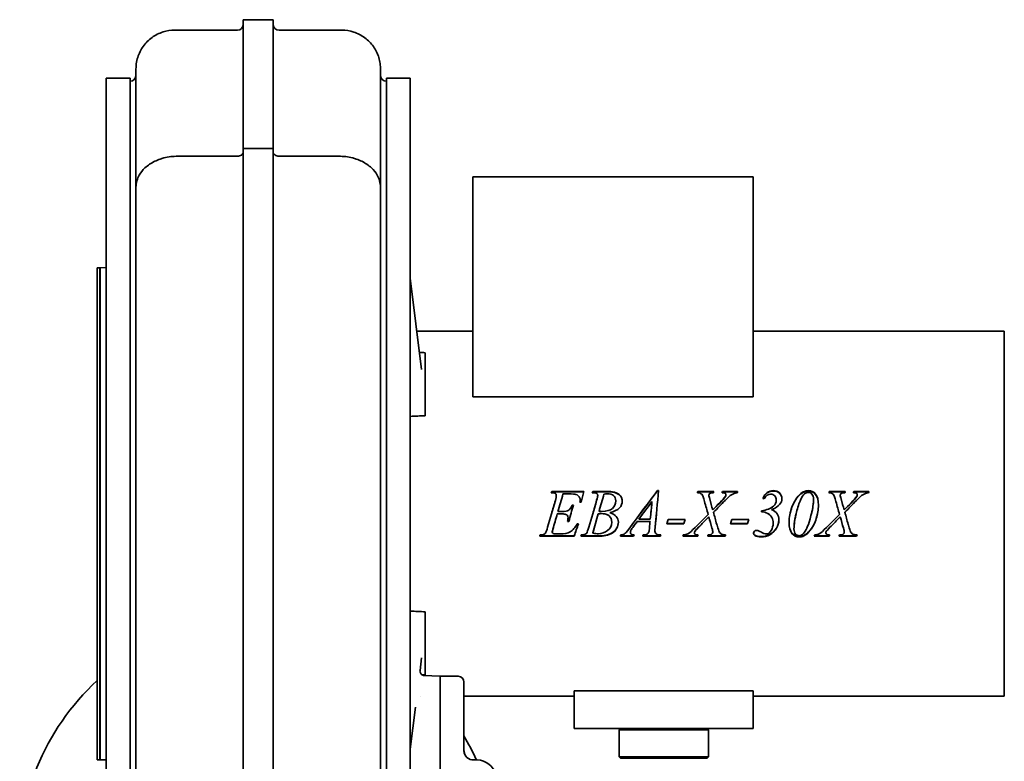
# Model space of a CAD drawing. Header units: millimetres. Extents: x 255 to 585, y 110 to 484.
# Tile 2 of 2: x 255 to 585, y 235 to 484. Entities that reach past the tile are written whole.
import ezdxf

# ---------------------------------------------------------------- set-up
doc = ezdxf.new("R2010")
doc.units = ezdxf.units.MM
doc.header["$LTSCALE"] = 2
doc.layers.add('Krawędzie widoczne(ISO)', color=7, linetype='Continuous', lineweight=35, true_color=0x262659)

msp = doc.modelspace()

# ---------------------------------------------------------------- linework, layer by layer
at = {"layer": 'Krawędzie widoczne(ISO)'}
for p, q in [((329.9, 440.63), (329.9, 483.82)), ((329.9, 483.82), (339.9, 483.82)), ((339.9, 440.63), (339.9, 483.82)), ((306.91, 480.32), (327.9, 480.32)), ((341.9, 480.32), (362.89, 480.32)), ((283.9, 172.18), (283.9, 464.18)), ((283.9, 464.18), (291.9, 464.18)), ((291.9, 172.18), (291.9, 464.18)), ((377.9, 464.18), (377.9, 172.18)), ((385.9, 464.18), (377.9, 464.18)), ((385.9, 464.18), (385.9, 172.18)), ((293.9, 427.65), (293.9, 460.19)), ((375.9, 427.65), (375.9, 460.19)), ((329.9, 318.36), (329.9, 440.63)), ((329.9, 440.63), (339.9, 440.63)), ((339.9, 318.36), (339.9, 440.63)), ((327.9, 438.03), (307.9, 438.03)), ((341.9, 438.03), (361.9, 438.03)), ((500.86, 431.18), (406.86, 431.18)), ((406.86, 431.18), (406.86, 357.38)), ((500.86, 431.18), (500.86, 357.38)), ((293.9, 427.65), (293.9, 317.46)), ((375.9, 427.65), (375.9, 317.46)), ((280.91, 235.68), (280.91, 400.68)), ((281.81, 400.68), (280.91, 400.68)), ((281.81, 235.68), (281.81, 400.68)), ((281.91, 400.58), (281.81, 400.68)), ((281.91, 400.68), (283.9, 400.74)), ((281.91, 235.68), (281.91, 400.68)), ((389.69, 366.49), (385.9, 397.12)), ((388.09, 379.38), (406.86, 379.38)), ((500.86, 379.38), (585.1, 379.38)), ((585.1, 256.98), (585.1, 379.38)), ((390.9, 371.81), (390.9, 372.16)), ((390.9, 371.81), (390.9, 355.37)), ((500.86, 357.38), (406.86, 357.38)), ((390.9, 352.82), (390.9, 355.37)), ((390.9, 351.05), (390.9, 352.82)), ((433.41, 325.22), (433.18, 325.22)), ((433.31, 325.62), (444.11, 325.62)), ((433.31, 325.5), (433.31, 325.62)), ((433.31, 325.5), (444.08, 325.5)), ((434.86, 324.23), (434.86, 324.33)), ((439.02, 324.81), (437.1, 324.81)), ((447.06, 325.62), (452.45, 325.62)), ((447.06, 325.5), (447.06, 325.62)), ((447.06, 325.5), (452.45, 325.5)), ((448.73, 324.23), (448.73, 324.33)), ((468.75, 325.96), (469.15, 325.96)), ((468.75, 325.83), (468.75, 325.96)), ((468.75, 325.83), (469.13, 325.83)), ((482.32, 325.62), (487.7, 325.62)), ((482.32, 325.5), (482.32, 325.62)), ((482.32, 325.5), (487.66, 325.5)), ((486.03, 324.3), (486.03, 324.4)), ((490.56, 325.5), (490.56, 325.62)), ((490.56, 325.62), (495.63, 325.62)), ((490.56, 325.5), (495.59, 325.5)), ((491.76, 324.48), (491.76, 324.58)), ((526.38, 325.62), (531.76, 325.62)), ((526.38, 325.5), (526.38, 325.62)), ((526.38, 325.5), (531.72, 325.5)), ((530.09, 324.3), (530.09, 324.4)), ((534.61, 325.5), (534.61, 325.62)), ((534.61, 325.62), (539.69, 325.62)), ((534.61, 325.5), (539.65, 325.5)), ((535.81, 324.48), (535.81, 324.58)), ((440.18, 321.05), (440.58, 321.05)), ((440.18, 321.01), (440.18, 321.05)), ((440.18, 321.01), (440.57, 321.01)), ((443.18, 322.03), (442.77, 322.03)), ((442.85, 322.8), (442.85, 322.87)), ((454.77, 322.41), (454.77, 322.48)), ((466.95, 322.26), (466.95, 322.32)), ((486.29, 323.09), (486.29, 323.17)), ((507.69, 320.7), (507.69, 320.75)), ((508.64, 322.67), (508.64, 322.74)), ((521.11, 322.89), (521.11, 322.97)), ((530.35, 323.09), (530.35, 323.17)), ((293.9, 317.46), (293.9, 196.35)), ((329.9, 184.68), (329.9, 318.36)), ((339.9, 184.68), (339.9, 318.36)), ((375.9, 317.46), (375.9, 196.35)), ((436.65, 318.11), (435.18, 318.11)), ((435.18, 318.11), (435.18, 318.11)), ((436.65, 318.11), (435.18, 318.11)), ((435.4, 318.9), (436.83, 318.9)), ((435.4, 318.88), (435.4, 318.9)), ((435.4, 318.88), (436.83, 318.88)), ((448.95, 318.16), (448.95, 318.16)), ((449.18, 318.98), (449.18, 318.99)), ((452.8, 318.57), (452.8, 318.58)), ((486.02, 317.12), (486.02, 317.11)), ((487.32, 319.45), (487.32, 319.47)), ((503.69, 319.15), (503.69, 318.83)), ((507.15, 319.54), (507.15, 319.56)), ((530.08, 317.12), (530.08, 317.11)), ((531.38, 319.45), (531.38, 319.47)), ((439.04, 315.61), (438.59, 315.61)), ((439.04, 315.65), (438.61, 315.65)), ((438.79, 316.81), (438.79, 316.79)), ((439.04, 315.65), (439.04, 315.61)), ((441.88, 314.8), (442.28, 314.8)), ((453.44, 315.37), (453.44, 315.32)), ((466.3, 315.62), (461.99, 315.62)), ((461.99, 315.62), (461.99, 315.58)), ((466.3, 315.58), (461.99, 315.58)), ((462.59, 316.41), (462.59, 316.38)), ((462.59, 316.38), (466.38, 316.38)), ((466.3, 315.62), (466.3, 315.58)), ((477.64, 314.82), (471.9, 314.82)), ((477.64, 314.87), (471.92, 314.87)), ((472.36, 316.29), (478.09, 316.29)), ((477.64, 314.87), (477.64, 314.82)), ((499.02, 314.82), (493.29, 314.82)), ((499.02, 314.87), (493.3, 314.87)), ((493.74, 316.29), (499.48, 316.29)), ((499.02, 314.87), (499.02, 314.82)), ((507.58, 315.08), (507.58, 315.03)), ((440.86, 310.66), (429.28, 310.66)), ((440.86, 310.78), (429.33, 310.78)), ((433.48, 312.07), (433.48, 311.97)), ((433.7, 313.01), (433.7, 312.92)), ((434.72, 311.4), (436.08, 311.4)), ((440.86, 310.78), (440.86, 310.66)), ((448.61, 310.66), (443.12, 310.66)), ((448.61, 310.78), (443.16, 310.78)), ((447.06, 311.74), (447.06, 311.63)), ((460.8, 310.66), (456.35, 310.66)), ((460.8, 310.78), (456.39, 310.78)), ((459.69, 312.04), (459.69, 311.93)), ((460.47, 313.58), (460.47, 313.51)), ((460.8, 310.78), (460.8, 310.66)), ((469.75, 310.66), (463.84, 310.66)), ((469.75, 310.78), (463.88, 310.78)), ((463.96, 311.06), (464.21, 311.06)), ((467.92, 312.46), (467.92, 312.36)), ((468.01, 313.58), (468.01, 313.51)), ((469.75, 310.78), (469.75, 310.66)), ((482.32, 310.66), (477.33, 310.66)), ((482.32, 310.78), (477.37, 310.78)), ((481.17, 311.89), (481.17, 311.79)), ((481.29, 312.26), (481.29, 312.17)), ((482.32, 310.78), (482.32, 310.66)), ((491.52, 310.66), (485.64, 310.66)), ((491.52, 310.78), (485.68, 310.78)), ((487.37, 312.07), (487.37, 311.97)), ((491.52, 310.78), (491.52, 310.66)), ((514.57, 313.16), (514.57, 313.08)), ((517.83, 310.85), (517.83, 310.73)), ((526.38, 310.66), (521.39, 310.66)), ((526.38, 310.78), (521.43, 310.78)), ((525.22, 311.89), (525.22, 311.79)), ((525.35, 312.26), (525.35, 312.17)), ((526.38, 310.78), (526.38, 310.66)), ((535.58, 310.66), (529.7, 310.66)), ((535.58, 310.78), (529.73, 310.78)), ((531.43, 312.07), (531.43, 311.97)), ((535.58, 310.78), (535.58, 310.66)), ((390.9, 283.54), (390.9, 285.31)), ((390.9, 280.99), (390.9, 283.54)), ((390.9, 280.99), (390.9, 264.55)), ((389.16, 265.57), (389.69, 269.87)), ((390.9, 264.2), (390.9, 264.55)), ((395.9, 263.7), (390.37, 263.99)), ((401.9, 263.7), (395.9, 263.7)), ((395.9, 251.7), (395.9, 263.7)), ((403.9, 261.7), (403.9, 251.7)), ((500.9, 258.85), (440.9, 258.85)), ((440.9, 250.18), (440.9, 258.85)), ((500.9, 258.85), (500.9, 250.18)), ((389.42, 256.98), (389.42, 256.98)), ((403.9, 256.98), (440.9, 256.98)), ((500.9, 256.98), (585.1, 256.98)), ((385.9, 239.24), (387.64, 253.33)), ((395.9, 251.7), (395.9, 197.94)), ((403.9, 238.68), (403.9, 251.7)), ((440.9, 250.18), (440.9, 246.18)), ((500.9, 246.18), (500.9, 250.18)), ((461.45, 246.18), (440.9, 246.18)), ((456.4, 246.18), (455.9, 245.68)), ((485.9, 245.68), (455.9, 245.68)), ((455.9, 236.68), (455.9, 245.68)), ((461.45, 246.18), (480.35, 246.18)), ((500.9, 246.18), (480.35, 246.18)), ((485.4, 246.18), (485.9, 245.68)), ((485.9, 236.68), (485.9, 245.68)), ((404.05, 237.74), (403.92, 238.54)), ((281.81, 235.68), (280.91, 235.68)), ((281.91, 235.78), (281.81, 235.68)), ((281.91, 235.68), (283.9, 235.62)), ((455.9, 236.68), (485.9, 236.68)), ((456.4, 236.18), (455.9, 236.68)), ((485.4, 236.18), (456.4, 236.18)), ((485.4, 236.18), (485.9, 236.68))]:
    msp.add_line(p, q, dxfattribs=at)
for centre, radius, start, end in [((327.9, 482.32), 2, 270, 0), ((341.9, 482.32), 2, 180, 270), ((291.9, 465.18), 2, 270, 0), ((377.9, 465.18), 2, 180, 270), ((334.9, 203.18), 80, 132.4409, 234.9654), ((401.9, 261.7), 2, 0, 90), ((334.9, 203.18), 80, 24.011, 30.4015), ((406.9, 238.68), 3, 180, 275.9055), ((407.93, 228.73), 7, 25, 95.9055)]:
    msp.add_arc(centre, radius, start, end, dxfattribs=at)
for major_axis, start_param, end_param in [((-1167.76, -43.33), 4.929449, 4.933837), ((-1167.76, 43.33), 1.349349, 1.353737)]:
    msp.add_ellipse((643.95, 318.18), major_axis=major_axis, ratio=0.037007, start_param=start_param, end_param=end_param, dxfattribs=at)
for points, knots in [([(293.9, 460.19), (293.9, 463.75), (293.9, 466.03), (293.9, 467.12), (293.9, 467.25), (293.9, 467.3), (293.9, 467.31), (293.9, 467.31), (293.9, 467.31), (293.9, 467.31), (293.9, 467.31), (293.9, 467.31), (293.9, 467.31), (293.9, 467.31), (293.9, 467.31), (293.9, 467.31), (293.9, 467.31), (293.9, 467.31), (293.9, 467.31), (293.9, 467.31), (293.9, 467.31), (293.9, 467.9), (293.94, 468.49), (294.11, 469.79), (294.27, 470.51), (294.9, 472.5), (295.52, 473.75), (297.13, 476.01), (298.14, 477.02), (300.39, 478.65), (301.65, 479.3), (304.24, 480.11), (305.58, 480.32), (306.91, 480.32)], [0, 0, 0, 0, 3.534795, 3.534795, 4.401767, 4.401767, 4.564258, 4.564258, 4.625192, 4.625192, 4.630904, 4.630904, 4.63639, 4.63639, 4.636476, 4.636476, 4.636519, 4.636519, 4.636562, 4.636562, 4.6367, 4.6367, 4.813115, 4.813115, 5.030755, 5.030755, 5.440416, 5.440416, 5.86053, 5.86053, 6.27433, 6.27433, 6.67309, 6.67309, 6.67309, 6.67309]), ([(362.89, 480.32), (364.25, 480.32), (365.63, 480.1), (368.25, 479.25), (369.52, 478.59), (371.74, 476.94), (372.72, 475.95), (374.31, 473.7), (374.93, 472.43), (375.54, 470.45), (375.69, 469.77), (375.83, 468.75), (375.86, 468.41), (375.89, 467.83), (375.9, 467.57), (375.9, 467.32), (375.9, 467.32), (375.9, 467.31), (375.9, 467.31), (375.9, 467.31), (375.9, 467.31), (375.9, 467.31), (375.9, 467.31), (375.9, 467.31), (375.9, 467.31), (375.9, 467.31), (375.9, 467.31), (375.9, 467.31), (375.9, 467.31), (375.9, 467.31), (375.9, 467.31), (375.9, 467.31), (375.9, 467.31), (375.9, 467.31), (375.9, 467.31), (375.9, 467.31), (375.9, 467.31), (375.9, 467.31), (375.9, 467.31), (375.9, 467.31), (375.9, 467.3), (375.9, 467.25), (375.9, 467.19), (375.9, 466.79), (375.9, 466.19), (375.9, 464.11), (375.9, 462.39), (375.9, 460.19)], [0, 0, 0, 0, 0.408806, 0.408806, 0.82654, 0.82654, 1.237138, 1.237138, 1.650952, 1.650952, 1.858778, 1.858778, 1.959963, 1.959963, 2.035824, 2.035824, 2.036268, 2.036268, 2.036426, 2.036426, 2.036505, 2.036505, 2.036525, 2.036525, 2.036544, 2.036544, 2.036564, 2.036564, 2.036605, 2.036605, 2.036764, 2.036764, 2.037395, 2.037395, 2.042442, 2.042442, 2.06263, 2.06263, 2.123196, 2.123196, 2.304896, 2.304896, 2.850076, 2.850076, 4.48778, 4.48778, 6.678544, 6.678544, 6.678544, 6.678544]), ([(327.9, 438.03), (328.15, 438.03), (328.41, 438.07), (328.88, 438.21), (329.1, 438.32), (329.48, 438.59), (329.63, 438.75), (329.79, 439.02), (329.83, 439.11), (329.89, 439.31), (329.9, 439.41), (329.9, 439.51), (329.9, 439.52), (329.9, 439.52)], [-0.3143037, -0.3143037, -0.3143037, -0.3143037, -0.238122, -0.238122, -0.159996, -0.159996, -0.0818623, -0.0818623, -0.0409313, -0.0409313, 0, 0, 0.0006773, 0.0006773, 0.0006773, 0.0006773]), ([(341.9, 438.03), (341.89, 438.03), (341.89, 438.03), (341.62, 438.04), (341.36, 438.08), (340.88, 438.23), (340.66, 438.33), (340.3, 438.61), (340.15, 438.77), (339.95, 439.13), (339.9, 439.32), (339.9, 439.51), (339.9, 439.52), (339.9, 439.52)], [0.3143037, 0.3143037, 0.3143037, 0.3143037, 0.3162441, 0.3162441, 0.3943687, 0.3943687, 0.4725003, 0.4725003, 0.5506395, 0.5506395, 0.6287824, 0.6287824, 0.6294597, 0.6294597, 0.6294597, 0.6294597]), ([(307.9, 438.03), (306.4, 438.04), (304.78, 437.87), (303.2, 437.46), (302.8, 437.35), (302.4, 437.23), (302.01, 437.1), (300.75, 436.67), (299.54, 436.08), (298.48, 435.36), (297.91, 434.98), (297.38, 434.55), (296.9, 434.1), (296.12, 433.37), (295.49, 432.57), (295.01, 431.73), (294.66, 431.1), (294.39, 430.46), (294.21, 429.83), (294, 429.09), (293.9, 428.36), (293.9, 427.65)], [0, 0, 0, 0, 0.227722, 0.227722, 0.227722, 0.285715, 0.285715, 0.285715, 0.471374, 0.471374, 0.471374, 0.571429, 0.571429, 0.571429, 0.734632, 0.734632, 0.734632, 0.857144, 0.857144, 0.857144, 1.000001, 1.000001, 1.000001, 1.000001]), ([(361.9, 438.03), (363.4, 438.04), (365.02, 437.87), (366.6, 437.46), (367, 437.35), (367.4, 437.23), (367.79, 437.1), (369.05, 436.67), (370.26, 436.08), (371.32, 435.36), (371.89, 434.98), (372.42, 434.55), (372.9, 434.1), (373.68, 433.37), (374.31, 432.57), (374.79, 431.73), (375.14, 431.1), (375.41, 430.46), (375.59, 429.83), (375.8, 429.09), (375.9, 428.36), (375.9, 427.65)], [0, 0, 0, 0, 0.227722, 0.227722, 0.227722, 0.285715, 0.285715, 0.285715, 0.471374, 0.471374, 0.471374, 0.571429, 0.571429, 0.571429, 0.734632, 0.734632, 0.734632, 0.857144, 0.857144, 0.857144, 1.000001, 1.000001, 1.000001, 1.000001]), ([(385.99, 393.44), (385.96, 393.44), (385.93, 393.43), (385.91, 393.24), (385.9, 393.1), (385.9, 392.92)], [-0.6995583, -0.6995583, -0.6995583, -0.6995583, -0.5819955, -0.5819955, -0.5055322, -0.5055322, -0.5055322, -0.5055322]), ([(434.86, 324.33), (434.86, 324.6), (434.76, 324.82), (434.56, 324.98), (434.37, 325.14), (433.98, 325.22), (433.41, 325.22)], [0, 0, 0, 0, 1, 1, 1, 2, 2, 2, 2]), ([(448.73, 324.33), (448.73, 324.6), (448.63, 324.81), (448.42, 324.97), (448.22, 325.13), (447.83, 325.2), (447.26, 325.2)], [0, 0, 0, 0, 1, 1, 1, 2, 2, 2, 2]), ([(454.77, 322.48), (454.77, 323.24), (454.54, 323.83), (454.08, 324.25), (453.62, 324.68), (452.88, 324.89), (451.88, 324.89)], [0, 0, 0, 0, 1, 1, 1, 2, 2, 2, 2]), ([(452.45, 325.62), (453.36, 325.62), (454.17, 325.48), (454.88, 325.2), (455.59, 324.92), (456.12, 324.53), (456.47, 324.03), (456.83, 323.54), (457, 323.01), (457, 322.45)], [0, 0, 0, 0, 1, 1, 1, 2, 2, 2, 3, 3, 3, 3]), ([(452.45, 325.5), (453.36, 325.5), (454.17, 325.36), (454.88, 325.08), (455.59, 324.81), (456.12, 324.43), (456.47, 323.94), (456.82, 323.46), (456.99, 322.95), (457, 322.41)], [0, 0, 0, 0, 1, 1, 1, 2, 2, 2, 2.980255, 2.980255, 2.980255, 2.980255]), ([(484.57, 322.25), (484.21, 323.58), (483.89, 324.39), (483.62, 324.7), (483.35, 325), (482.88, 325.18), (482.21, 325.22)], [0, 0, 0, 0, 1, 1, 1, 2, 2, 2, 2]), ([(487.56, 325.22), (487.07, 325.22), (486.74, 325.19), (486.57, 325.13), (486.39, 325.06), (486.26, 324.97), (486.17, 324.84), (486.08, 324.71), (486.03, 324.56), (486.03, 324.4)], [0, 0, 0, 0, 1, 1, 1, 2, 2, 2, 3, 3, 3, 3]), ([(495.51, 325.22), (494.8, 325.11), (494.17, 324.9), (493.64, 324.57), (493.1, 324.25), (492.37, 323.59), (491.45, 322.61)], [0, 0, 0, 0, 1, 1, 1, 2, 2, 2, 2]), ([(504.13, 323.34), (504.52, 324.19), (505.01, 324.84), (505.61, 325.27), (506.21, 325.71), (506.87, 325.92), (507.59, 325.92)], [0, 0, 0, 0, 1, 1, 1, 2, 2, 2, 2]), ([(504.17, 323.33), (504.55, 324.13), (505.03, 324.74), (505.61, 325.16), (506.21, 325.58), (506.87, 325.8), (507.59, 325.8)], [0.02953, 0.02953, 0.02953, 0.02953, 1, 1, 1, 2, 2, 2, 2]), ([(508.64, 322.74), (508.64, 323.32), (508.46, 323.8), (508.09, 324.17), (507.71, 324.55), (507.27, 324.74), (506.74, 324.74)], [0, 0, 0, 0, 1, 1, 1, 2, 2, 2, 2]), ([(507.59, 325.92), (508.46, 325.92), (509.17, 325.66), (509.71, 325.15), (510.25, 324.63), (510.52, 323.98), (510.52, 323.19)], [0, 0, 0, 0, 1, 1, 1, 2, 2, 2, 2]), ([(507.59, 325.8), (508.46, 325.8), (509.17, 325.54), (509.71, 325.04), (510.24, 324.54), (510.51, 323.91), (510.52, 323.15)], [0, 0, 0, 0, 1, 1, 1, 1.981442, 1.981442, 1.981442, 1.981442]), ([(519.43, 325.35), (519, 325.35), (518.57, 325.18), (518.13, 324.85), (517.69, 324.52), (517.23, 323.82), (516.76, 322.76), (516.29, 321.71), (515.84, 320.34), (515.41, 318.66)], [0, 0, 0, 0, 1, 1, 1, 2, 2, 2, 3, 3, 3, 3]), ([(519.4, 325.92), (520.35, 325.92), (521.15, 325.53), (521.79, 324.75), (522.44, 323.96), (522.76, 322.73), (522.76, 321.03)], [0, 0, 0, 0, 1, 1, 1, 2, 2, 2, 2]), ([(519.4, 325.8), (520.35, 325.8), (521.15, 325.41), (521.79, 324.64), (522.44, 323.87), (522.76, 322.66), (522.76, 321)], [0, 0, 0, 0, 1, 1, 1, 1.99539, 1.99539, 1.99539, 1.99539]), ([(521.11, 322.97), (521.11, 323.79), (520.94, 324.39), (520.6, 324.77), (520.27, 325.16), (519.88, 325.35), (519.43, 325.35)], [0, 0, 0, 0, 1, 1, 1, 2, 2, 2, 2]), ([(528.63, 322.25), (528.26, 323.58), (527.94, 324.39), (527.68, 324.7), (527.41, 325), (526.94, 325.18), (526.27, 325.22)], [0, 0, 0, 0, 1, 1, 1, 2, 2, 2, 2]), ([(531.62, 325.22), (531.13, 325.22), (530.8, 325.19), (530.62, 325.13), (530.45, 325.06), (530.31, 324.97), (530.22, 324.84), (530.13, 324.71), (530.09, 324.56), (530.09, 324.4)], [0, 0, 0, 0, 1, 1, 1, 2, 2, 2, 3, 3, 3, 3]), ([(539.56, 325.22), (538.85, 325.11), (538.23, 324.9), (537.69, 324.57), (537.16, 324.25), (536.43, 323.59), (535.51, 322.61)], [0, 0, 0, 0, 1, 1, 1, 2, 2, 2, 2]), ([(436.83, 318.9), (437.83, 318.9), (438.56, 319.05), (439.01, 319.36), (439.46, 319.66), (439.85, 320.23), (440.18, 321.05)], [0, 0, 0, 0, 1, 1, 1, 2, 2, 2, 2]), ([(436.83, 318.88), (437.83, 318.88), (438.56, 319.04), (439.01, 319.34), (439.46, 319.64), (439.85, 320.19), (440.18, 321.01)], [0, 0, 0, 0, 1, 1, 1, 2, 2, 2, 2]), ([(450.22, 318.98), (451.76, 318.98), (452.9, 319.31), (453.65, 319.98), (454.4, 320.65), (454.77, 321.48), (454.77, 322.48)], [0, 0, 0, 0, 1, 1, 1, 2, 2, 2, 2]), ([(450.22, 318.97), (451.76, 318.97), (452.9, 319.3), (453.65, 319.95), (454.4, 320.61), (454.77, 321.43), (454.77, 322.41)], [0, 0, 0, 0, 1, 1, 1, 2, 2, 2, 2]), ([(457, 322.45), (457, 321.59), (456.67, 320.81), (456.01, 320.12), (455.36, 319.42), (454.28, 318.9), (452.8, 318.58)], [0, 0, 0, 0, 1, 1, 1, 2, 2, 2, 2]), ([(510.52, 323.19), (510.52, 322.52), (510.27, 321.86), (509.76, 321.24), (509.25, 320.61), (508.38, 320.05), (507.15, 319.56)], [0, 0, 0, 0, 1, 1, 1, 2, 2, 2, 2]), ([(522.76, 321.03), (522.76, 319.57), (522.52, 318.07), (522.04, 316.56), (521.57, 315.04), (520.89, 313.72), (520.02, 312.62)], [0, 0, 0, 0, 1, 1, 1, 2, 2, 2, 2]), ([(438.79, 316.81), (438.79, 317.12), (438.73, 317.37), (438.6, 317.56), (438.47, 317.74), (438.3, 317.88), (438.07, 317.97), (437.85, 318.07), (437.37, 318.11), (436.65, 318.11)], [0, 0, 0, 0, 1, 1, 1, 2, 2, 2, 3, 3, 3, 3]), ([(438.79, 316.79), (438.79, 317.11), (438.73, 317.36), (438.6, 317.55), (438.47, 317.74), (438.3, 317.88), (438.07, 317.97), (437.85, 318.06), (437.37, 318.11), (436.65, 318.11)], [0, 0, 0, 0, 1, 1, 1, 2, 2, 2, 3, 3, 3, 3]), ([(453.44, 315.32), (453.44, 316.22), (453.15, 316.93), (452.58, 317.44), (452.02, 317.95), (451.1, 318.21), (449.84, 318.21)], [0, 0, 0, 0, 1, 1, 1, 2, 2, 2, 2]), ([(453.44, 315.37), (453.44, 316.26), (453.15, 316.95), (452.58, 317.46), (452.13, 317.86), (451.45, 318.1), (450.56, 318.18)], [0, 0, 0, 0, 1, 1, 1, 1.800001, 1.800001, 1.800001, 1.800001]), ([(452.8, 318.58), (453.78, 318.23), (454.5, 317.78), (454.97, 317.22), (455.43, 316.66), (455.67, 316.05), (455.67, 315.38)], [0, 0, 0, 0, 1, 1, 1, 2, 2, 2, 2]), ([(507.58, 315.03), (507.58, 315.73), (507.43, 316.36), (507.14, 316.91), (506.84, 317.47), (506.38, 317.92), (505.75, 318.26), (505.12, 318.6), (504.44, 318.79), (503.69, 318.83)], [0, 0, 0, 0, 1, 1, 1, 2, 2, 2, 3, 3, 3, 3]), ([(507.58, 315.08), (507.58, 315.77), (507.43, 316.39), (507.14, 316.93), (506.86, 317.44), (506.45, 317.85), (505.89, 318.18)], [0, 0, 0, 0, 1, 1, 1, 1.924389, 1.924389, 1.924389, 1.924389]), ([(507.15, 319.56), (507.92, 319.24), (508.5, 318.78), (508.89, 318.19), (509.28, 317.6), (509.48, 316.89), (509.48, 316.05)], [0, 0, 0, 0, 1, 1, 1, 2, 2, 2, 2]), ([(507.15, 319.54), (507.92, 319.22), (508.5, 318.77), (508.89, 318.19), (508.89, 318.19), (508.89, 318.18), (508.9, 318.18)], [0, 0, 0, 0, 1, 1, 1, 1.006887, 1.006887, 1.006887, 1.006887]), ([(522.47, 318.18), (522.36, 317.65), (522.22, 317.12), (522.04, 316.58), (521.57, 315.09), (520.89, 313.8), (520.02, 312.71)], [0.641397, 0.641397, 0.641397, 0.641397, 1, 1, 1, 2, 2, 2, 2]), ([(436.08, 311.4), (437.52, 311.4), (438.67, 311.65), (439.54, 312.16), (440.41, 312.67), (441.19, 313.55), (441.88, 314.8)], [0, 0, 0, 0, 1, 1, 1, 2, 2, 2, 2]), ([(448.96, 311.47), (450.14, 311.47), (451.18, 311.82), (452.08, 312.51), (452.98, 313.2), (453.44, 314.14), (453.44, 315.32)], [0, 0, 0, 0, 1, 1, 1, 2, 2, 2, 2]), ([(455.67, 315.4), (455.66, 314.67), (455.47, 313.98), (455.09, 313.32), (454.71, 312.66), (454.21, 312.14), (453.61, 311.77), (453.01, 311.4), (452.29, 311.13), (451.44, 310.96)], [0.011333, 0.011333, 0.011333, 0.011333, 1, 1, 1, 2, 2, 2, 3, 3, 3, 3]), ([(455.67, 315.38), (455.67, 314.63), (455.47, 313.92), (455.09, 313.24), (454.71, 312.56), (454.21, 312.04), (453.61, 311.67), (453.01, 311.29), (452.29, 311.02), (451.44, 310.84)], [0, 0, 0, 0, 1, 1, 1, 2, 2, 2, 3, 3, 3, 3]), ([(456.47, 311.06), (457.02, 311.08), (457.5, 311.26), (457.92, 311.61), (458.34, 311.95), (458.96, 312.67), (459.78, 313.79)], [0, 0, 0, 0, 1, 1, 1, 2, 2, 2, 2]), ([(509.48, 316.07), (509.47, 315.17), (509.21, 314.27), (508.68, 313.37), (508.15, 312.46), (507.42, 311.76), (506.49, 311.27), (505.57, 310.77), (504.59, 310.53), (503.57, 310.53)], [0.006173, 0.006173, 0.006173, 0.006173, 1, 1, 1, 2, 2, 2, 3, 3, 3, 3]), ([(509.48, 316.05), (509.48, 315.13), (509.21, 314.21), (508.68, 313.29), (508.15, 312.37), (507.42, 311.66), (506.49, 311.15), (505.57, 310.65), (504.59, 310.4), (503.57, 310.4)], [0, 0, 0, 0, 1, 1, 1, 2, 2, 2, 3, 3, 3, 3]), ([(505.29, 311.42), (505.95, 311.42), (506.49, 311.8), (506.93, 312.57), (507.36, 313.33), (507.58, 314.15), (507.58, 315.03)], [0, 0, 0, 0, 1, 1, 1, 2, 2, 2, 2]), ([(516.3, 310.53), (515.34, 310.53), (514.53, 310.91), (513.89, 311.68), (513.25, 312.45), (512.92, 313.66), (512.92, 315.33)], [0, 0, 0, 0, 1, 1, 1, 1.99535, 1.99535, 1.99535, 1.99535]), ([(516.3, 310.4), (515.34, 310.4), (514.53, 310.79), (513.89, 311.57), (513.24, 312.36), (512.92, 313.6), (512.92, 315.31)], [0, 0, 0, 0, 1, 1, 1, 2, 2, 2, 2]), ([(460.47, 313.58), (460.12, 313.13), (459.9, 312.8), (459.81, 312.6), (459.73, 312.4), (459.69, 312.21), (459.69, 312.04)], [0, 0, 0, 0, 1, 1, 1, 2, 2, 2, 2]), ([(460.47, 313.51), (460.12, 313.04), (459.9, 312.71), (459.81, 312.51), (459.73, 312.3), (459.69, 312.11), (459.69, 311.93)], [0, 0, 0, 0, 1, 1, 1, 2, 2, 2, 2]), ([(459.69, 311.93), (459.69, 311.7), (459.78, 311.5), (459.97, 311.33), (460.17, 311.16), (460.48, 311.07), (460.92, 311.06)], [0, 0, 0, 0, 1, 1, 1, 2, 2, 2, 2]), ([(468.08, 311.69), (468.22, 311.47), (468.41, 311.31), (468.65, 311.21), (468.89, 311.11), (469.3, 311.06), (469.87, 311.06)], [0, 0, 0, 0, 1, 1, 1, 2, 2, 2, 2]), ([(489.23, 312.85), (489.4, 312.33), (489.58, 311.96), (489.76, 311.75), (489.94, 311.54), (490.16, 311.38), (490.43, 311.26), (490.7, 311.15), (491.11, 311.08), (491.65, 311.06)], [0, 0, 0, 0, 1, 1, 1, 2, 2, 2, 3, 3, 3, 3]), ([(500.98, 311.65), (500.98, 311.91), (501.08, 312.14), (501.27, 312.32), (501.45, 312.5), (501.69, 312.59), (501.96, 312.59)], [0, 0, 0, 0, 1, 1, 1, 2, 2, 2, 2]), ([(502.54, 312.51), (502.65, 312.47), (502.94, 312.32), (503.4, 312.06), (503.87, 311.81), (504.23, 311.64), (504.48, 311.55), (504.74, 311.46), (505.01, 311.42), (505.29, 311.42)], [0, 0, 0, 0, 1, 1, 1, 2, 2, 2, 3, 3, 3, 3]), ([(514.57, 313.08), (514.57, 312.32), (514.74, 311.75), (515.08, 311.37), (515.41, 310.99), (515.82, 310.8), (516.29, 310.8)], [0, 0, 0, 0, 1, 1, 1, 2, 2, 2, 2]), ([(533.29, 312.85), (533.46, 312.33), (533.64, 311.96), (533.81, 311.75), (533.99, 311.54), (534.22, 311.38), (534.49, 311.26), (534.76, 311.15), (535.16, 311.08), (535.7, 311.06)], [0, 0, 0, 0, 1, 1, 1, 2, 2, 2, 3, 3, 3, 3]), ([(389.16, 265.57), (389.14, 265.46), (389.14, 265.33), (389.18, 265.07), (389.22, 264.93), (389.34, 264.66), (389.43, 264.52), (389.64, 264.29), (389.76, 264.2), (389.94, 264.11), (390, 264.08), (390.09, 264.04), (390.14, 264.03), (390.24, 264), (390.29, 263.99), (390.34, 263.99), (390.35, 263.99), (390.35, 263.99)], [0, 0, 0, 0, 0.0393745, 0.0393745, 0.0839189, 0.0839189, 0.1358331, 0.1358331, 0.1844417, 0.1844417, 0.2077009, 0.2077009, 0.2267349, 0.2267349, 0.2589888, 0.2589888, 0.28513, 0.28513, 0.28513, 0.28513]), ([(385.9, 243.44), (385.9, 243.26), (385.91, 243.12), (385.93, 242.93), (385.96, 242.92), (385.99, 242.92)], [-0.194026, -0.194026, -0.194026, -0.194026, -0.1175628, -0.1175628, 0, 0, 0, 0]), ([(403.9, 238.85), (403.9, 238.85), (403.9, 238.85), (403.9, 238.85), (403.9, 238.85), (403.9, 238.84), (403.9, 238.84), (403.9, 238.81), (403.9, 238.8), (403.9, 238.73), (403.91, 238.68), (403.92, 238.6), (403.92, 238.57), (403.92, 238.54)], [0.04554547, 0.04554547, 0.04554547, 0.04554547, 0.04558634, 0.04558634, 0.04580838, 0.04580838, 0.04754658, 0.04754658, 0.05275745, 0.05275745, 0.06840113, 0.06840113, 0.07673556, 0.07673556, 0.07673556, 0.07673556]), ([(403.9, 238.85), (403.9, 238.85), (403.9, 238.85), (403.9, 238.85), (403.9, 238.85), (403.9, 238.85), (403.9, 238.85), (403.9, 238.85), (403.9, 238.85), (403.9, 238.85), (403.9, 238.85), (403.9, 238.85), (403.9, 238.85), (403.9, 238.85), (403.9, 238.85), (403.9, 238.84), (403.9, 238.83), (403.9, 238.81), (403.9, 238.8), (403.9, 238.73), (403.91, 238.68), (403.92, 238.6), (403.92, 238.57), (403.92, 238.54)], [0.04275117, 0.04275117, 0.04275117, 0.04275117, 0.04290639, 0.04290639, 0.04311442, 0.04311442, 0.043219, 0.043219, 0.04324527, 0.04324527, 0.04327169, 0.04327169, 0.04332471, 0.04332471, 0.04374471, 0.04374471, 0.04540865, 0.04540865, 0.05040071, 0.05040071, 0.06538637, 0.06538637, 0.07433294, 0.07433294, 0.07433294, 0.07433294])]:
    msp.add_open_spline(points, degree=3, knots=knots, dxfattribs=at)
for points in [[(306.91, 480.32), (306.91, 480.32), (306.91, 480.32), (306.91, 480.32)], [(362.89, 480.32), (362.89, 480.32), (362.89, 480.32), (362.89, 480.32)], [(388.97, 372.29), (389.61, 372.25), (390.26, 372.21), (390.9, 372.16)], [(389.69, 366.49), (389.69, 366.49), (389.69, 366.49), (389.69, 366.49)], [(433.18, 325.22), (433.22, 325.35), (433.27, 325.48), (433.31, 325.62)], [(433.22, 325.22), (433.25, 325.31), (433.28, 325.4), (433.31, 325.5)], [(434.54, 322.67), (434.75, 323.39), (434.86, 323.94), (434.86, 324.33)], [(434.54, 322.59), (434.75, 323.31), (434.86, 323.85), (434.86, 324.23)], [(437.1, 324.81), (436.53, 322.85), (435.96, 320.87), (435.4, 318.9)], [(441.46, 324.62), (441.11, 324.75), (440.3, 324.81), (439.02, 324.81)], [(442.56, 323.85), (442.31, 324.18), (441.94, 324.44), (441.46, 324.62)], [(442.85, 322.87), (442.85, 323.27), (442.75, 323.59), (442.56, 323.85)], [(444.11, 325.62), (443.8, 324.43), (443.49, 323.23), (443.18, 322.03)], [(446.92, 325.22), (446.96, 325.35), (447.01, 325.48), (447.06, 325.62)], [(447.26, 325.2), (447.14, 325.2), (447.02, 325.21), (446.92, 325.22)], [(446.96, 325.21), (446.99, 325.31), (447.03, 325.4), (447.06, 325.5)], [(448.39, 322.72), (448.61, 323.48), (448.73, 324.02), (448.73, 324.33)], [(448.39, 322.64), (448.61, 323.39), (448.73, 323.92), (448.73, 324.23)], [(450.85, 324.75), (450.29, 322.84), (449.74, 320.92), (449.18, 318.99)], [(451.88, 324.89), (451.61, 324.89), (451.27, 324.84), (450.85, 324.75)], [(459.78, 313.79), (462.77, 317.84), (465.76, 321.93), (468.75, 325.96)], [(463.02, 318.18), (464.93, 320.74), (466.84, 323.29), (468.75, 325.83)], [(469.15, 325.96), (468.77, 321.83), (468.39, 317.66), (468.01, 313.51)], [(482.21, 325.22), (482.25, 325.35), (482.28, 325.48), (482.32, 325.62)], [(482.24, 325.21), (482.27, 325.31), (482.29, 325.4), (482.32, 325.5)], [(486.03, 324.4), (486.03, 324.22), (486.12, 323.81), (486.29, 323.17)], [(486.03, 324.3), (486.03, 324.12), (486.12, 323.72), (486.29, 323.09)], [(487.7, 325.62), (487.65, 325.48), (487.61, 325.35), (487.56, 325.22)], [(489.66, 321.82), (490.58, 322.74), (491.22, 323.49), (491.57, 324.06)], [(489.66, 321.76), (490.58, 322.67), (491.22, 323.4), (491.57, 323.96)], [(490.43, 325.22), (490.47, 325.35), (490.51, 325.48), (490.56, 325.62)], [(491.55, 324.99), (491.35, 325.11), (490.98, 325.19), (490.43, 325.22)], [(490.47, 325.21), (490.5, 325.31), (490.53, 325.4), (490.56, 325.5)], [(491.76, 324.58), (491.76, 324.75), (491.69, 324.89), (491.55, 324.99)], [(491.57, 324.06), (491.69, 324.25), (491.76, 324.43), (491.76, 324.58)], [(491.57, 323.96), (491.69, 324.15), (491.76, 324.33), (491.76, 324.48)], [(495.63, 325.62), (495.59, 325.48), (495.55, 325.35), (495.51, 325.22)], [(506.74, 324.74), (505.92, 324.74), (505.18, 324.23), (504.54, 323.22)], [(513.89, 320.39), (514.66, 322.38), (515.63, 323.89), (516.81, 324.91)], [(513.89, 320.35), (514.66, 322.31), (515.63, 323.8), (516.81, 324.8)], [(516.81, 324.91), (517.58, 325.59), (518.45, 325.92), (519.4, 325.92)], [(516.81, 324.8), (517.58, 325.46), (518.45, 325.8), (519.4, 325.8)], [(526.27, 325.22), (526.3, 325.35), (526.34, 325.48), (526.38, 325.62)], [(526.3, 325.21), (526.32, 325.31), (526.35, 325.4), (526.38, 325.5)], [(530.09, 324.4), (530.09, 324.22), (530.18, 323.81), (530.35, 323.17)], [(530.09, 324.3), (530.09, 324.12), (530.18, 323.72), (530.35, 323.09)], [(531.76, 325.62), (531.71, 325.48), (531.67, 325.35), (531.62, 325.22)], [(533.72, 321.82), (534.64, 322.74), (535.28, 323.49), (535.63, 324.06)], [(533.72, 321.76), (534.64, 322.67), (535.28, 323.4), (535.63, 323.96)], [(534.49, 325.22), (534.53, 325.35), (534.57, 325.48), (534.61, 325.62)], [(535.6, 324.99), (535.41, 325.11), (535.04, 325.19), (534.49, 325.22)], [(534.52, 325.21), (534.55, 325.31), (534.58, 325.4), (534.61, 325.5)], [(535.81, 324.58), (535.81, 324.75), (535.74, 324.89), (535.6, 324.99)], [(535.63, 324.06), (535.75, 324.25), (535.81, 324.43), (535.81, 324.58)], [(535.63, 323.96), (535.75, 324.15), (535.81, 324.33), (535.81, 324.48)], [(539.69, 325.62), (539.64, 325.48), (539.6, 325.35), (539.56, 325.22)], [(431.94, 313.62), (432.81, 316.63), (433.67, 319.66), (434.54, 322.67)], [(433.25, 318.18), (433.68, 319.65), (434.11, 321.12), (434.54, 322.59)], [(440.58, 321.05), (440.06, 319.24), (439.55, 317.42), (439.04, 315.61)], [(442.77, 322.03), (442.82, 322.37), (442.85, 322.65), (442.85, 322.87)], [(442.78, 322.03), (442.83, 322.33), (442.85, 322.59), (442.85, 322.8)], [(445.76, 313.64), (446.64, 316.66), (447.51, 319.7), (448.39, 322.72)], [(447.07, 318.18), (447.51, 319.67), (447.95, 321.16), (448.39, 322.64)], [(466.95, 322.32), (465.5, 320.35), (464.04, 318.36), (462.59, 316.38)], [(466.38, 316.38), (466.57, 318.36), (466.76, 320.35), (466.95, 322.32)], [(466.55, 318.18), (466.68, 319.54), (466.82, 320.9), (466.95, 322.26)], [(485.78, 317.93), (485.38, 319.37), (484.98, 320.81), (484.57, 322.25)], [(486.29, 323.17), (486.63, 321.94), (486.98, 320.71), (487.32, 319.47)], [(486.29, 323.09), (486.63, 321.88), (486.98, 320.66), (487.32, 319.45)], [(487.32, 319.47), (488.1, 320.26), (488.88, 321.04), (489.66, 321.82)], [(487.32, 319.45), (488.1, 320.22), (488.88, 320.99), (489.66, 321.76)], [(491.45, 322.61), (490.16, 321.29), (488.87, 319.98), (487.58, 318.66)], [(503.69, 319.15), (505.48, 319.42), (506.81, 319.95), (507.69, 320.75)], [(503.69, 319.14), (505.48, 319.4), (506.81, 319.93), (507.69, 320.7)], [(504.54, 323.22), (504.4, 323.26), (504.27, 323.3), (504.13, 323.34)], [(507.69, 320.75), (508.32, 321.3), (508.64, 321.97), (508.64, 322.74)], [(507.69, 320.7), (508.32, 321.25), (508.64, 321.9), (508.64, 322.67)], [(512.92, 315.31), (512.92, 317), (513.24, 318.69), (513.89, 320.39)], [(513.23, 318.18), (513.39, 318.9), (513.61, 319.63), (513.89, 320.35)], [(519.62, 315.31), (520.61, 318.45), (521.11, 321.01), (521.11, 322.97)], [(520.43, 318.18), (520.88, 320.02), (521.11, 321.59), (521.11, 322.89)], [(529.83, 317.93), (529.43, 319.37), (529.03, 320.81), (528.63, 322.25)], [(530.35, 323.17), (530.69, 321.94), (531.03, 320.71), (531.38, 319.47)], [(530.35, 323.09), (530.69, 321.88), (531.03, 320.66), (531.38, 319.45)], [(531.38, 319.47), (532.16, 320.26), (532.94, 321.04), (533.72, 321.82)], [(531.38, 319.45), (532.16, 320.22), (532.94, 320.99), (533.72, 321.76)], [(535.51, 322.61), (534.22, 321.29), (532.92, 319.98), (531.63, 318.66)], [(435.18, 318.11), (434.69, 316.41), (434.19, 314.71), (433.7, 313.01)], [(435.18, 318.11), (434.69, 316.38), (434.19, 314.65), (433.7, 312.92)], [(439.76, 318.18), (439.52, 317.34), (439.28, 316.5), (439.04, 315.65)], [(448.95, 318.16), (448.32, 316.02), (447.69, 313.87), (447.06, 311.74)], [(448.95, 318.16), (448.32, 315.98), (447.69, 313.8), (447.06, 311.63)], [(449.84, 318.21), (449.6, 318.21), (449.3, 318.19), (448.95, 318.16)], [(449.16, 318.18), (449.09, 318.17), (449.02, 318.17), (448.95, 318.16)], [(449.18, 318.99), (449.66, 318.99), (450.01, 318.98), (450.22, 318.98)], [(449.18, 318.98), (449.66, 318.97), (450.01, 318.97), (450.22, 318.97)], [(452.8, 318.57), (453.14, 318.45), (453.45, 318.32), (453.73, 318.18)], [(463.91, 318.18), (463.47, 317.59), (463.03, 317), (462.59, 316.41)], [(468.43, 318.18), (468.29, 316.65), (468.15, 315.11), (468.01, 313.58)], [(481.41, 313.55), (482.87, 315), (484.32, 316.47), (485.78, 317.93)], [(486.02, 317.12), (484.85, 315.96), (483.68, 314.79), (482.52, 313.62)], [(486.02, 317.11), (484.85, 315.92), (483.68, 314.73), (482.52, 313.55)], [(485.78, 317.93), (485.75, 318.01), (485.73, 318.1), (485.71, 318.18)], [(487.07, 313.4), (486.72, 314.64), (486.37, 315.88), (486.02, 317.12)], [(487.07, 313.33), (486.72, 314.58), (486.37, 315.85), (486.02, 317.11)], [(487.58, 318.66), (487.62, 318.5), (487.66, 318.34), (487.71, 318.18)], [(487.58, 318.66), (487.94, 317.32), (488.3, 315.97), (488.66, 314.62)], [(515.41, 318.66), (514.85, 316.47), (514.57, 314.61), (514.57, 313.08)], [(515.29, 318.18), (514.81, 316.23), (514.57, 314.56), (514.57, 313.16)], [(525.47, 313.55), (526.92, 315), (528.38, 316.47), (529.83, 317.93)], [(530.08, 317.12), (528.91, 315.96), (527.74, 314.79), (526.57, 313.62)], [(530.08, 317.11), (528.91, 315.92), (527.74, 314.73), (526.57, 313.55)], [(529.83, 317.93), (529.81, 318.01), (529.79, 318.1), (529.76, 318.18)], [(531.13, 313.4), (530.78, 314.64), (530.43, 315.88), (530.08, 317.12)], [(531.13, 313.33), (530.78, 314.58), (530.43, 315.85), (530.08, 317.11)], [(531.63, 318.66), (531.68, 318.5), (531.72, 318.34), (531.76, 318.18)], [(531.63, 318.66), (531.99, 317.32), (532.35, 315.97), (532.71, 314.62)], [(438.59, 315.61), (438.73, 316.07), (438.79, 316.46), (438.79, 316.79)], [(442.26, 314.8), (441.8, 313.46), (441.33, 312.12), (440.86, 310.78)], [(442.28, 314.8), (441.81, 313.42), (441.34, 312.03), (440.86, 310.66)], [(461.99, 315.62), (461.48, 314.94), (460.98, 314.26), (460.47, 313.58)], [(461.99, 315.58), (461.48, 314.89), (460.98, 314.2), (460.47, 313.51)], [(466.12, 313.67), (466.18, 314.3), (466.24, 314.94), (466.3, 315.58)], [(471.9, 314.82), (472.05, 315.31), (472.21, 315.8), (472.36, 316.29)], [(478.08, 316.29), (477.93, 315.81), (477.79, 315.34), (477.64, 314.87)], [(478.09, 316.29), (477.94, 315.8), (477.79, 315.31), (477.64, 314.82)], [(488.66, 314.62), (488.76, 314.24), (488.95, 313.65), (489.23, 312.85)], [(493.29, 314.82), (493.44, 315.31), (493.59, 315.8), (493.74, 316.29)], [(499.47, 316.29), (499.32, 315.81), (499.17, 315.34), (499.02, 314.87)], [(499.48, 316.29), (499.33, 315.8), (499.17, 315.31), (499.02, 314.82)], [(517.44, 311.24), (518.29, 312.04), (519.02, 313.39), (519.62, 315.31)], [(532.71, 314.62), (532.82, 314.24), (533.01, 313.65), (533.29, 312.85)], [(429.28, 310.66), (429.33, 310.79), (429.38, 310.92), (429.43, 311.06)], [(429.43, 311.06), (430, 311.07), (430.39, 311.13), (430.59, 311.22)], [(430.59, 311.22), (430.89, 311.35), (431.1, 311.51), (431.23, 311.71)], [(431.23, 311.71), (431.43, 312.02), (431.67, 312.65), (431.94, 313.62)], [(433.7, 313.01), (433.56, 312.6), (433.48, 312.29), (433.48, 312.07)], [(433.7, 312.92), (433.56, 312.51), (433.48, 312.19), (433.48, 311.97)], [(433.48, 311.97), (433.48, 311.81), (433.58, 311.66), (433.77, 311.53)], [(433.77, 311.53), (433.9, 311.44), (434.22, 311.4), (434.72, 311.4)], [(443.12, 310.66), (443.16, 310.79), (443.21, 310.92), (443.25, 311.06)], [(443.25, 311.06), (443.83, 311.07), (444.22, 311.13), (444.43, 311.23)], [(444.43, 311.23), (444.72, 311.35), (444.93, 311.51), (445.06, 311.71)], [(445.06, 311.71), (445.24, 312), (445.47, 312.64), (445.76, 313.64)], [(447.06, 311.63), (447.87, 311.52), (448.5, 311.47), (448.96, 311.47)], [(451.44, 310.96), (450.83, 310.84), (449.89, 310.78), (448.61, 310.78)], [(451.44, 310.84), (450.83, 310.72), (449.89, 310.66), (448.61, 310.66)], [(456.35, 310.66), (456.39, 310.79), (456.43, 310.92), (456.47, 311.06)], [(460.89, 311.06), (460.86, 310.97), (460.83, 310.87), (460.8, 310.78)], [(460.92, 311.06), (460.88, 310.92), (460.84, 310.79), (460.8, 310.66)], [(463.84, 310.66), (463.88, 310.79), (463.92, 310.92), (463.96, 311.06)], [(464.21, 311.06), (464.69, 311.06), (465.08, 311.16), (465.38, 311.36)], [(465.38, 311.36), (465.6, 311.51), (465.76, 311.74), (465.89, 312.06)], [(465.89, 312.06), (465.97, 312.28), (466.05, 312.82), (466.12, 313.67)], [(468.01, 313.58), (467.95, 313.01), (467.92, 312.63), (467.92, 312.46)], [(468.01, 313.51), (467.95, 312.92), (467.92, 312.54), (467.92, 312.36)], [(467.92, 312.36), (467.92, 312.07), (467.97, 311.84), (468.08, 311.69)], [(469.83, 311.06), (469.8, 310.96), (469.78, 310.87), (469.75, 310.78)], [(469.87, 311.06), (469.83, 310.92), (469.79, 310.79), (469.75, 310.66)], [(477.33, 310.66), (477.37, 310.79), (477.41, 310.92), (477.45, 311.06)], [(477.45, 311.06), (478.08, 311.11), (478.6, 311.26), (479, 311.48)], [(479, 311.48), (479.58, 311.83), (480.38, 312.52), (481.41, 313.55)], [(481.29, 312.26), (481.21, 312.14), (481.17, 312.01), (481.17, 311.89)], [(481.29, 312.17), (481.21, 312.04), (481.17, 311.91), (481.17, 311.79)], [(481.17, 311.79), (481.17, 311.57), (481.28, 311.39), (481.5, 311.24)], [(482.52, 313.62), (481.83, 312.93), (481.42, 312.48), (481.29, 312.26)], [(482.52, 313.55), (481.83, 312.84), (481.42, 312.39), (481.29, 312.17)], [(481.5, 311.24), (481.6, 311.18), (481.91, 311.12), (482.43, 311.06)], [(482.4, 311.06), (482.37, 310.97), (482.35, 310.87), (482.32, 310.78)], [(482.43, 311.06), (482.39, 310.92), (482.36, 310.79), (482.32, 310.66)], [(485.64, 310.66), (485.68, 310.79), (485.72, 310.92), (485.76, 311.06)], [(485.76, 311.06), (486.37, 311.08), (486.81, 311.19), (487.07, 311.4)], [(487.37, 312.07), (487.37, 312.27), (487.27, 312.72), (487.07, 313.4)], [(487.37, 311.97), (487.37, 312.17), (487.27, 312.62), (487.07, 313.33)], [(487.07, 311.4), (487.27, 311.54), (487.37, 311.73), (487.37, 311.97)], [(491.61, 311.06), (491.58, 310.97), (491.55, 310.87), (491.52, 310.78)], [(491.65, 311.06), (491.6, 310.92), (491.56, 310.79), (491.52, 310.66)], [(501.46, 310.89), (501.14, 311.11), (500.98, 311.36), (500.98, 311.65)], [(501.46, 311.01), (501.16, 311.21), (501, 311.44), (500.99, 311.71)], [(503.57, 310.53), (502.65, 310.53), (501.94, 310.69), (501.46, 311.01)], [(503.57, 310.4), (502.65, 310.4), (501.94, 310.56), (501.46, 310.89)], [(501.96, 312.59), (502.15, 312.59), (502.34, 312.56), (502.54, 312.51)], [(516.29, 310.8), (516.74, 310.8), (517.12, 310.95), (517.44, 311.24)], [(517.83, 310.85), (517.39, 310.63), (516.88, 310.53), (516.3, 310.53)], [(517.83, 310.73), (517.39, 310.51), (516.88, 310.4), (516.3, 310.4)], [(520.02, 312.71), (519.32, 311.85), (518.59, 311.23), (517.83, 310.85)], [(520.02, 312.62), (519.32, 311.75), (518.59, 311.12), (517.83, 310.73)], [(521.39, 310.66), (521.43, 310.79), (521.47, 310.92), (521.51, 311.06)], [(521.51, 311.06), (522.14, 311.11), (522.65, 311.26), (523.06, 311.48)], [(523.06, 311.48), (523.64, 311.83), (524.44, 312.52), (525.47, 313.55)], [(525.35, 312.26), (525.27, 312.14), (525.22, 312.01), (525.22, 311.89)], [(525.35, 312.17), (525.27, 312.04), (525.22, 311.91), (525.22, 311.79)], [(525.22, 311.79), (525.22, 311.57), (525.33, 311.39), (525.56, 311.24)], [(526.57, 313.62), (525.89, 312.93), (525.48, 312.48), (525.35, 312.26)], [(526.57, 313.55), (525.89, 312.84), (525.48, 312.39), (525.35, 312.17)], [(525.56, 311.24), (525.65, 311.18), (525.96, 311.12), (526.49, 311.06)], [(526.46, 311.06), (526.43, 310.97), (526.4, 310.87), (526.38, 310.78)], [(526.49, 311.06), (526.45, 310.92), (526.41, 310.79), (526.38, 310.66)], [(529.7, 310.66), (529.74, 310.79), (529.78, 310.92), (529.82, 311.06)], [(529.82, 311.06), (530.42, 311.08), (530.86, 311.19), (531.13, 311.4)], [(531.43, 312.07), (531.43, 312.27), (531.33, 312.72), (531.13, 313.4)], [(531.43, 311.97), (531.43, 312.17), (531.33, 312.62), (531.13, 313.33)], [(531.13, 311.4), (531.33, 311.54), (531.43, 311.73), (531.43, 311.97)], [(535.67, 311.06), (535.64, 310.97), (535.61, 310.87), (535.58, 310.78)], [(535.7, 311.06), (535.66, 310.92), (535.62, 310.79), (535.58, 310.66)], [(389.69, 269.88), (389.69, 269.88), (389.69, 269.88), (389.69, 269.88)], [(389.69, 269.87), (389.69, 269.87), (389.69, 269.87), (389.69, 269.87)], [(390.9, 264.2), (390.57, 264.18), (390.23, 264.15), (389.9, 264.13)], [(390.35, 263.99), (390.35, 263.99), (390.35, 263.99), (390.35, 263.99)], [(387.64, 253.33), (387.64, 253.33), (387.64, 253.33), (387.64, 253.33)]]:
    msp.add_open_spline(points, degree=3, dxfattribs=at)

doc.saveas('drawing.dxf')
